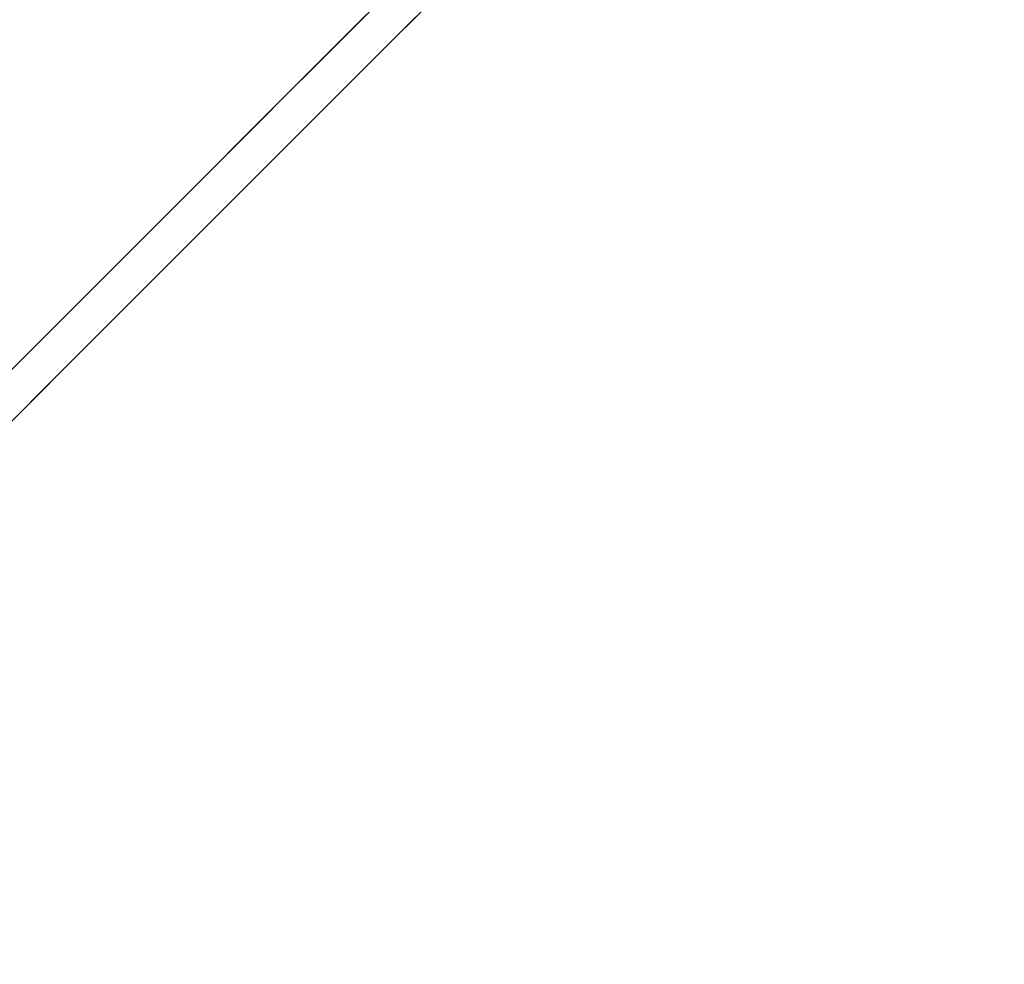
# Model space of a CAD drawing. Header units: centimetres. Extents: x -36.3 to -18.4, y -5 to 12.7.
# Tile 3 of 9: x -29.8 to -26.2, y -0.6 to 2.8. Entities that reach past the tile are written whole.
import ezdxf

# ---------------------------------------------------------------- set-up
doc = ezdxf.new("R2010")
doc.units = ezdxf.units.CM
doc.header["$LTSCALE"] = 2.54
doc.layers.add('Lucido design-1', color=7, linetype='Continuous')

# ---------------------------------------------------------------- blocks, each defined once
blk = doc.blocks.new('Gruppo-1')
at = {"color": 30, "linetype": 'Continuous', "lineweight": 9}
for points, invisible_edges in [([(-26.336, 3.8086, -289.0103), (-28.6036, 1.6149, -288.5947), (-28.5763, 1.6422, -288.3694)], 11), ([(-28.6036, 1.6149, -288.5947), (-26.336, 3.8086, -289.0103), (-27.4619, 2.7012, -289.0103)], 11), ([(-28.5763, 1.6422, -288.3694), (-28.5345, 1.684, -288.1336), (-26.336, 3.8086, -289.0103)], 11), ([(-26.336, 3.8086, -289.0103), (-28.5345, 1.684, -288.1336), (-28.4762, 1.7423, -287.8892)], 11), ([(-28.4762, 1.7423, -287.8892), (-28.399, 1.8195, -287.6383), (-26.336, 3.8086, -289.0103)], 11), ([(-27.2831, 2.6889, -289.0103), (-26.1543, 3.7991, -289.0103), (-28.4276, 1.5999, -288.5936)], 11), ([(-28.4002, 1.6273, -288.3678), (-28.4276, 1.5999, -288.5936), (-26.1543, 3.7991, -289.0103)], 11), ([(-26.1543, 3.7991, -289.0103), (-28.3584, 1.6691, -288.1314), (-28.4002, 1.6273, -288.3678)], 11), ([(-27.2402, 2.9229, -288.0711), (-26.336, 3.8086, -289.0103), (-28.399, 1.8195, -287.6383)], 11), ([(-28.2999, 1.7276, -287.8863), (-28.3584, 1.6691, -288.1314), (-26.1543, 3.7991, -289.0103)], 11), ([(-26.1543, 3.7991, -289.0103), (-28.2225, 1.805, -287.6349), (-28.2999, 1.7276, -287.8863)], 11), ([(-28.2225, 1.805, -287.6349), (-26.1543, 3.7991, -289.0103), (-27.0608, 2.9111, -288.0688)], 11), ([(-27.4521, 2.711, -289.218), (-27.4619, 2.7012, -289.0103), (-26.336, 3.8086, -289.0103)], 11), ([(-26.336, 3.8086, -289.0103), (-27.4176, 2.7455, -289.4485), (-27.4521, 2.711, -289.218)], 11), ([(-27.3498, 2.8133, -289.6961), (-27.4176, 2.7455, -289.4485), (-26.336, 3.8086, -289.0103)], 11), ([(-26.336, 3.8086, -289.0103), (-27.2402, 2.9229, -289.9494), (-27.3498, 2.8133, -289.6961)], 11), ([(-26.1543, 3.7991, -289.0103), (-27.2831, 2.6889, -289.0103), (-27.2732, 2.6987, -289.2186)], 11), ([(-27.2732, 2.6987, -289.2186), (-27.2386, 2.7333, -289.4496), (-26.1543, 3.7991, -289.0103)], 11), ([(-26.1543, 3.7991, -289.0103), (-27.2386, 2.7333, -289.4496), (-27.1707, 2.8012, -289.6979)], 11), ([(-27.1707, 2.8012, -289.6979), (-27.0608, 2.9111, -289.9517), (-26.1543, 3.7991, -289.0103)], 11), ([(-26.908, 3.4029, -284.3512), (-27.3124, 2.9985, -284.4591), (-27.7078, 2.7325, -282.9442), (-27.1687, 3.2716, -282.8004)], 15), ([(-27.1687, 3.2716, -295.2201), (-27.7078, 2.7325, -295.0763), (-27.3124, 2.9985, -293.5614), (-26.908, 3.4029, -293.6694)], 15), ([(-26.9891, 3.2607, -282.7849), (-27.5296, 2.7202, -282.9291), (-27.1332, 2.9869, -284.4477), (-26.7278, 3.3924, -284.3395)], 15), ([(-26.7278, 3.3924, -293.681), (-27.1332, 2.9869, -293.5728), (-27.5296, 2.7202, -295.0914), (-26.9891, 3.2607, -295.2357)], 15), ([(-26.755, 3.408, -287.5514), (-26.8751, 3.288, -287.6292), (-27.4495, 2.769, -286.2478), (-27.2093, 3.0092, -286.0921)], 15), ([(-27.2093, 3.0092, -291.9284), (-27.4495, 2.769, -291.7727), (-26.8751, 3.288, -290.3913), (-26.755, 3.408, -290.4692)], 15), ([(-27.0299, 2.9976, -286.0848), (-27.2706, 2.7569, -286.2409), (-26.6948, 3.2771, -287.6257), (-26.5744, 3.3975, -287.5477)], 15), ([(-26.5744, 3.3975, -290.4728), (-26.6948, 3.2771, -290.3948), (-27.2706, 2.7569, -291.7796), (-27.0299, 2.9976, -291.9357)], 15), ([(-28.1584, 2.8906, -278.1705), (-28.5553, 2.7696, -276.6572), (-28.0078, 3.3171, -276.5762)], 9), ([(-28.0078, 3.3171, -276.5762), (-28.5553, 2.7696, -276.6572), (-28.3798, 2.7568, -276.6205)], 10), ([(-28.3798, 2.7568, -276.6205), (-27.83, 3.3066, -276.5519), (-28.0078, 3.3171, -276.5762)], 10), ([(-27.83, 3.3066, -276.5519), (-28.3798, 2.7568, -276.6205), (-27.9813, 2.8787, -278.1434)], 10), ([(-27.6685, 2.55, -286.4365), (-27.4495, 2.769, -286.2478), (-26.8751, 3.288, -287.6292), (-26.9846, 3.1785, -287.7236)], 15), ([(-26.9846, 3.1785, -290.297), (-26.8751, 3.288, -290.3913), (-27.4495, 2.769, -291.7727), (-27.6685, 2.55, -291.584)], 15), ([(-26.8046, 3.1673, -287.7203), (-26.6948, 3.2771, -287.6257), (-27.2706, 2.7569, -286.2409), (-27.4902, 2.5373, -286.4301)], 15), ([(-27.4902, 2.5373, -291.5904), (-27.2706, 2.7569, -291.7796), (-26.6948, 3.2771, -290.3948), (-26.8046, 3.1673, -290.3002)], 15), ([(-27.1687, 3.2716, -295.2201), (-27.4642, 3.1423, -296.7679), (-27.8038, 2.8027, -296.6925)], 11), ([(-27.8038, 2.8027, -296.6925), (-27.7078, 2.7325, -295.0763), (-27.1687, 3.2716, -295.2201)], 11), ([(-27.1687, 3.2716, -282.8004), (-27.7078, 2.7325, -282.9442), (-27.8038, 2.8027, -281.328)], 11), ([(-27.8038, 2.8027, -281.328), (-27.4642, 3.1423, -281.2526), (-27.1687, 3.2716, -282.8004)], 11), ([(-27.6985, 2.6124, -284.6336), (-27.3124, 2.9985, -284.4591), (-26.9519, 3.2666, -285.9758), (-27.2093, 3.0092, -286.0921)], 15), ([(-27.2093, 3.0092, -291.9284), (-26.9519, 3.2666, -292.0447), (-27.3124, 2.9985, -293.5614), (-27.6985, 2.6124, -293.387)], 15), ([(-26.9891, 3.2607, -295.2357), (-27.5296, 2.7202, -295.0914), (-27.6259, 2.7906, -296.7117)], 11), ([(-26.9891, 3.2607, -282.7849), (-27.2853, 3.1311, -281.2332), (-27.6259, 2.7906, -281.3088)], 11), ([(-27.6259, 2.7906, -281.3088), (-27.5296, 2.7202, -282.9291), (-26.9891, 3.2607, -282.7849)], 11), ([(-27.6259, 2.7906, -296.7117), (-27.2853, 3.1311, -296.7873), (-26.9891, 3.2607, -295.2357)], 11), ([(-27.0299, 2.9976, -286.0848), (-26.7718, 3.2557, -285.9682), (-27.1332, 2.9869, -284.4477), (-27.5203, 2.5998, -284.6226)], 15), ([(-27.5203, 2.5998, -293.3979), (-27.1332, 2.9869, -293.5728), (-26.7718, 3.2557, -292.0523), (-27.0299, 2.9976, -291.9357)], 15), ([(-26.9846, 3.1785, -287.7236), (-27.0823, 3.0808, -287.831), (-27.8639, 2.3546, -286.6514), (-27.6685, 2.55, -286.4365)], 15), ([(-27.6685, 2.55, -291.584), (-27.8639, 2.3546, -291.3691), (-27.0823, 3.0808, -290.1895), (-26.9846, 3.1785, -290.297)], 15), ([(-27.4902, 2.5373, -286.4301), (-27.6861, 2.3414, -286.6455), (-26.9025, 3.0694, -287.828), (-26.8046, 3.1673, -287.7203)], 15), ([(-26.8046, 3.1673, -290.3002), (-26.9025, 3.0694, -290.1925), (-27.6861, 2.3414, -291.375), (-27.4902, 2.5373, -291.5904)], 15), ([(-28.2014, 2.608, -279.7993), (-27.7942, 3.0153, -279.7089), (-27.4642, 3.1423, -281.2526), (-27.8038, 2.8027, -281.328)], 15), ([(-27.8038, 2.8027, -296.6925), (-27.4642, 3.1423, -296.7679), (-27.7942, 3.0153, -298.3116), (-28.2014, 2.608, -298.2212)], 15), ([(-27.6259, 2.7906, -281.3088), (-27.2853, 3.1311, -281.2332), (-27.6162, 3.0038, -279.6857), (-28.0245, 2.5955, -279.7763)], 15), ([(-28.0245, 2.5955, -298.2442), (-27.6162, 3.0038, -298.3348), (-27.2853, 3.1311, -296.7873), (-27.6259, 2.7906, -296.7117)], 15), ([(-28.0344, 2.1841, -286.8854), (-27.8639, 2.3546, -286.6514), (-27.0823, 3.0808, -287.831), (-27.1675, 2.9955, -287.948)], 15), ([(-27.1675, 2.9955, -290.0726), (-27.0823, 3.0808, -290.1895), (-27.8639, 2.3546, -291.3691), (-28.0344, 2.1841, -291.1351)], 15), ([(-26.988, 2.984, -287.9453), (-26.9025, 3.0694, -287.828), (-27.6861, 2.3414, -286.6455), (-27.857, 2.1705, -286.8801)], 15), ([(-27.857, 2.1705, -291.1404), (-27.6861, 2.3414, -291.375), (-26.9025, 3.0694, -290.1925), (-26.988, 2.984, -290.0752)], 15), ([(-28.6331, 2.4159, -278.2759), (-28.1584, 2.8906, -278.1705), (-27.7942, 3.0153, -279.7089), (-28.2014, 2.608, -279.7993)], 15), ([(-28.2014, 2.608, -298.2212), (-27.7942, 3.0153, -298.3116), (-28.1584, 2.8906, -299.85), (-28.6331, 2.4159, -299.7446)], 15), ([(-28.0245, 2.5955, -279.7763), (-27.6162, 3.0038, -279.6857), (-27.9813, 2.8787, -278.1434), (-28.4572, 2.4029, -278.249)], 15), ([(-28.4572, 2.4029, -299.7715), (-27.9813, 2.8787, -299.8771), (-27.6162, 3.0038, -298.3348), (-28.0245, 2.5955, -298.2442)], 15), ([(-28.2224, 2.2179, -283.1768), (-27.7078, 2.7325, -282.9442), (-27.3124, 2.9985, -284.4591), (-27.6985, 2.6124, -284.6336)], 15), ([(-27.6985, 2.6124, -293.387), (-27.3124, 2.9985, -293.5614), (-27.7078, 2.7325, -295.0763), (-28.2224, 2.2179, -294.8437)], 15), ([(-27.1675, 2.9955, -287.948), (-27.2402, 2.9229, -288.0711), (-28.1798, 2.0387, -287.1318), (-28.0344, 2.1841, -286.8854)], 15), ([(-28.0344, 2.1841, -291.1351), (-28.1798, 2.0387, -290.8887), (-27.2402, 2.9229, -289.9494), (-27.1675, 2.9955, -290.0726)], 15), ([(-27.2093, 3.0092, -286.0921), (-27.4495, 2.769, -286.2478), (-28.0587, 2.2522, -284.867), (-27.6985, 2.6124, -284.6336)], 15), ([(-27.6985, 2.6124, -293.387), (-28.0587, 2.2522, -293.1535), (-27.4495, 2.769, -291.7727), (-27.2093, 3.0092, -291.9284)], 15), ([(-27.5203, 2.5998, -284.6226), (-27.1332, 2.9869, -284.4477), (-27.5296, 2.7202, -282.9291), (-28.0454, 2.2044, -283.1622)], 15), ([(-28.0454, 2.2044, -294.8583), (-27.5296, 2.7202, -295.0914), (-27.1332, 2.9869, -293.5728), (-27.5203, 2.5998, -293.3979)], 15), ([(-27.5203, 2.5998, -284.6226), (-27.8814, 2.2387, -284.8567), (-27.2706, 2.7569, -286.2409), (-27.0299, 2.9976, -286.0848)], 15), ([(-27.0299, 2.9976, -291.9357), (-27.2706, 2.7569, -291.7796), (-27.8814, 2.2387, -293.1638), (-27.5203, 2.5998, -293.3979)], 15), ([(-27.857, 2.1705, -286.8801), (-28.0028, 2.0247, -287.1271), (-27.0608, 2.9111, -288.0688), (-26.988, 2.984, -287.9453)], 15), ([(-26.988, 2.984, -290.0752), (-27.0608, 2.9111, -289.9517), (-28.0028, 2.0247, -290.8934), (-27.857, 2.1705, -291.1404)], 15), ([(-27.2402, 2.9229, -288.0711), (-28.399, 1.8195, -287.6383), (-28.3009, 1.9177, -287.3845)], 11), ([(-28.3009, 1.9177, -290.6361), (-27.3498, 2.8133, -289.6961), (-27.2402, 2.9229, -289.9494)], 11), ([(-27.2402, 2.9229, -289.9494), (-28.1798, 2.0387, -290.8887), (-28.3009, 1.9177, -290.6361)], 11), ([(-28.3009, 1.9177, -287.3845), (-28.1798, 2.0387, -287.1318), (-27.2402, 2.9229, -288.0711)], 11), ([(-28.5553, 2.7696, -276.6572), (-28.1584, 2.8906, -278.1705), (-28.6331, 2.4159, -278.2759)], 11), ([(-28.6331, 2.4159, -299.7446), (-28.1584, 2.8906, -299.85), (-28.556, 2.7689, -301.3765)], 11), ([(-28.4831, 2.8418, -301.3947), (-28.556, 2.7689, -301.3765), (-28.1584, 2.8906, -299.85)], 10), ([(-28.3799, 2.7567, -301.4074), (-27.9813, 2.8787, -299.8771), (-28.4572, 2.4029, -299.7715)], 11), ([(-28.4572, 2.4029, -278.249), (-27.9813, 2.8787, -278.1434), (-28.3798, 2.7568, -276.6205)], 11), ([(-27.9813, 2.8787, -299.8771), (-28.3799, 2.7567, -301.4074), (-28.3055, 2.8311, -301.4258)], 9), ([(-28.1241, 1.9034, -287.3804), (-28.2225, 1.805, -287.6349), (-27.0608, 2.9111, -288.0688)], 11), ([(-28.1241, 1.9034, -290.6401), (-28.0028, 2.0247, -290.8934), (-27.0608, 2.9111, -289.9517)], 11), ([(-27.0608, 2.9111, -288.0688), (-28.0028, 2.0247, -287.1271), (-28.1241, 1.9034, -287.3804)], 11), ([(-27.0608, 2.9111, -289.9517), (-27.1707, 2.8012, -289.6979), (-28.1241, 1.9034, -290.6401)], 11), ([(-28.3799, 2.7567, -301.4074), (-28.556, 2.7689, -301.3765), (-28.4831, 2.8418, -301.3947)], 9), ([(-28.3055, 2.8311, -301.4258), (-28.3799, 2.7567, -301.4074), (-28.4831, 2.8418, -301.3947)], 10), ([(-28.4762, 1.7423, -290.1314), (-27.4176, 2.7455, -289.4485), (-27.3498, 2.8133, -289.6961)], 11), ([(-27.3498, 2.8133, -289.6961), (-28.399, 1.8195, -290.3822), (-28.4762, 1.7423, -290.1314)], 11), ([(-28.3009, 1.9177, -290.6361), (-28.399, 1.8195, -290.3822), (-27.3498, 2.8133, -289.6961)], 11), ([(-27.8038, 2.8027, -281.328), (-28.1376, 2.4689, -281.4323), (-28.6016, 2.2078, -279.9244), (-28.2014, 2.608, -279.7993)], 15), ([(-28.2014, 2.608, -298.2212), (-28.6016, 2.2078, -298.0961), (-28.1376, 2.4689, -296.5882), (-27.8038, 2.8027, -296.6925)], 15), ([(-28.0245, 2.5955, -279.7763), (-28.4257, 2.1943, -279.9017), (-27.9605, 2.456, -281.4134), (-27.6259, 2.7906, -281.3088)], 15), ([(-27.6259, 2.7906, -296.7117), (-27.9605, 2.456, -296.6071), (-28.4257, 2.1943, -298.1188), (-28.0245, 2.5955, -298.2442)], 15), ([(-28.2999, 1.7276, -290.1342), (-28.2225, 1.805, -290.3856), (-27.1707, 2.8012, -289.6979)], 11), ([(-27.1707, 2.8012, -289.6979), (-27.2386, 2.7333, -289.4496), (-28.2999, 1.7276, -290.1342)], 11), ([(-27.1707, 2.8012, -289.6979), (-28.2225, 1.805, -290.3856), (-28.1241, 1.9034, -290.6401)], 11), ([(-27.7078, 2.7325, -282.9442), (-28.1376, 2.4689, -281.4323), (-27.8038, 2.8027, -281.328)], 11), ([(-27.8038, 2.8027, -296.6925), (-28.1376, 2.4689, -296.5882), (-27.7078, 2.7325, -295.0763)], 11), ([(-27.5296, 2.7202, -295.0914), (-27.9605, 2.456, -296.6071), (-27.6259, 2.7906, -296.7117)], 11), ([(-27.6259, 2.7906, -281.3088), (-27.9605, 2.456, -281.4134), (-27.5296, 2.7202, -282.9291)], 11), ([(-28.556, 2.7689, -301.3765), (-29.096, 2.2289, -301.2423), (-28.6331, 2.4159, -299.7446)], 10), ([(-28.9212, 2.2154, -301.2729), (-29.096, 2.2289, -301.2423), (-28.556, 2.7689, -301.3765)], 9), ([(-28.556, 2.7689, -301.3765), (-28.3799, 2.7567, -301.4074), (-28.9212, 2.2154, -301.2729)], 9), ([(-28.4572, 2.4029, -299.7715), (-28.9212, 2.2154, -301.2729), (-28.3799, 2.7567, -301.4074)], 9), ([(-28.6331, 2.4159, -278.2759), (-28.8897, 2.4352, -276.7066), (-28.5553, 2.7696, -276.6572)], 9), ([(-28.572, 2.5646, -276.6445), (-28.5553, 2.7696, -276.6572), (-28.8897, 2.4352, -276.7066)], 9), ([(-27.4521, 2.711, -289.218), (-27.4176, 2.7455, -289.4485), (-28.5345, 1.684, -289.8869), (-28.6036, 1.6149, -289.4259)], 15), ([(-28.572, 2.5646, -276.6445), (-28.3798, 2.7568, -276.6205), (-28.5553, 2.7696, -276.6572)], 10), ([(-28.3798, 2.7568, -276.6205), (-28.572, 2.5646, -276.6445), (-28.4572, 2.4029, -278.249)], 10), ([(-28.4762, 1.7423, -290.1314), (-28.5345, 1.684, -289.8869), (-27.4176, 2.7455, -289.4485)], 11), ([(-28.3873, 1.9236, -285.1501), (-28.0587, 2.2522, -284.867), (-27.4495, 2.769, -286.2478), (-27.6685, 2.55, -286.4365)], 15), ([(-27.6685, 2.55, -291.584), (-27.4495, 2.769, -291.7727), (-28.0587, 2.2522, -293.1535), (-28.3873, 1.9236, -292.8704)], 15), ([(-27.4902, 2.5373, -286.4301), (-27.2706, 2.7569, -286.2409), (-27.8814, 2.2387, -284.8567), (-28.2108, 1.9094, -285.1405)], 15), ([(-28.2108, 1.9094, -292.88), (-27.8814, 2.2387, -293.1638), (-27.2706, 2.7569, -291.7796), (-27.4902, 2.5373, -291.5904)], 15), ([(-28.6036, 1.6149, -289.4259), (-28.6232, 1.5953, -289.0103), (-27.4619, 2.7012, -289.0103), (-27.4521, 2.711, -289.218)], 15), ([(-27.4619, 2.7012, -289.0103), (-28.6232, 1.5953, -289.0103), (-28.6036, 1.6149, -288.5947)], 11), ([(-27.7078, 2.7325, -295.0763), (-28.1376, 2.4689, -296.5882), (-28.4637, 2.1428, -296.4561)], 11), ([(-28.4637, 2.1428, -296.4561), (-28.2224, 2.2179, -294.8437), (-27.7078, 2.7325, -295.0763)], 11), ([(-27.7078, 2.7325, -282.9442), (-28.2224, 2.2179, -283.1768), (-28.4637, 2.1428, -281.5644)], 11), ([(-28.4637, 2.1428, -281.5644), (-28.1376, 2.4689, -281.4323), (-27.7078, 2.7325, -282.9442)], 11), ([(-27.2732, 2.6987, -289.2186), (-27.2831, 2.6889, -289.0103), (-28.4473, 1.5802, -289.0103), (-28.4276, 1.5999, -289.4269)], 15), ([(-28.4276, 1.5999, -289.4269), (-28.3584, 1.6691, -289.8891), (-27.2386, 2.7333, -289.4496), (-27.2732, 2.6987, -289.2186)], 15), ([(-27.2386, 2.7333, -289.4496), (-28.3584, 1.6691, -289.8891), (-28.2999, 1.7276, -290.1342)], 11), ([(-27.5296, 2.7202, -295.0914), (-28.0454, 2.2044, -294.8583), (-28.2874, 2.1291, -296.4747)], 11), ([(-27.5296, 2.7202, -282.9291), (-27.9605, 2.456, -281.4134), (-28.2874, 2.1291, -281.5458)], 11), ([(-28.2874, 2.1291, -281.5458), (-28.0454, 2.2044, -283.1622), (-27.5296, 2.7202, -282.9291)], 11), ([(-28.2874, 2.1291, -296.4747), (-27.9605, 2.456, -296.6071), (-27.5296, 2.7202, -295.0914)], 11), ([(-28.4276, 1.5999, -288.5936), (-28.4473, 1.5802, -289.0103), (-27.2831, 2.6889, -289.0103)], 11), ([(-28.2014, 2.608, -279.7993), (-28.6016, 2.2078, -279.9244), (-29.0995, 1.9495, -278.4217), (-28.6331, 2.4159, -278.2759)], 15), ([(-28.6331, 2.4159, -299.7446), (-29.0995, 1.9495, -299.5989), (-28.6016, 2.2078, -298.0961), (-28.2014, 2.608, -298.2212)], 15), ([(-28.4572, 2.4029, -278.249), (-28.9247, 1.9353, -278.3952), (-28.4257, 2.1943, -279.9017), (-28.0245, 2.5955, -279.7763)], 15), ([(-28.0245, 2.5955, -298.2442), (-28.4257, 2.1943, -298.1188), (-28.9247, 1.9353, -299.6253), (-28.4572, 2.4029, -299.7715)], 15), ([(-27.6985, 2.6124, -284.6336), (-28.0587, 2.2522, -284.867), (-28.7025, 1.7378, -283.488), (-28.2224, 2.2179, -283.1768)], 15), ([(-28.2224, 2.2179, -294.8437), (-28.7025, 1.7378, -294.5325), (-28.0587, 2.2522, -293.1535), (-27.6985, 2.6124, -293.387)], 15), ([(-28.0454, 2.2044, -283.1622), (-28.5267, 1.7231, -283.4742), (-27.8814, 2.2387, -284.8567), (-27.5203, 2.5998, -284.6226)], 15), ([(-27.5203, 2.5998, -293.3979), (-27.8814, 2.2387, -293.1638), (-28.5267, 1.7231, -294.5464), (-28.0454, 2.2044, -294.8583)], 15), ([(-28.8897, 2.4352, -276.7066), (-28.9208, 2.2158, -276.7471), (-28.572, 2.5646, -276.6445)], 9), ([(-28.572, 2.5646, -276.6445), (-28.9208, 2.2158, -276.7471), (-28.4572, 2.4029, -278.249)], 10), ([(-27.6685, 2.55, -286.4365), (-27.8639, 2.3546, -286.6514), (-28.6804, 1.6305, -285.4724), (-28.3873, 1.9236, -285.1501)], 15), ([(-28.3873, 1.9236, -292.8704), (-28.6804, 1.6305, -292.5481), (-27.8639, 2.3546, -291.3691), (-27.6685, 2.55, -291.584)], 15), ([(-28.2108, 1.9094, -285.1405), (-28.5046, 1.6155, -285.4636), (-27.6861, 2.3414, -286.6455), (-27.4902, 2.5373, -286.4301)], 15), ([(-27.4902, 2.5373, -291.5904), (-27.6861, 2.3414, -291.375), (-28.5046, 1.6155, -292.5569), (-28.2108, 1.9094, -292.88)], 15), ([(-28.9926, 1.8168, -280.0828), (-28.6016, 2.2078, -279.9244), (-28.1376, 2.4689, -281.4323), (-28.4637, 2.1428, -281.5644)], 15), ([(-28.4637, 2.1428, -296.4561), (-28.1376, 2.4689, -296.5882), (-28.6016, 2.2078, -298.0961), (-28.9926, 1.8168, -297.9377)], 15), ([(-28.2874, 2.1291, -281.5458), (-27.9605, 2.456, -281.4134), (-28.4257, 2.1943, -279.9017), (-28.8176, 1.8023, -280.0605)], 15), ([(-28.8176, 1.8023, -297.96), (-28.4257, 2.1943, -298.1188), (-27.9605, 2.456, -296.6071), (-28.2874, 2.1291, -296.4747)], 15), ([(-29.0995, 1.9495, -299.5989), (-28.6331, 2.4159, -299.7446), (-29.096, 2.2289, -301.2423)], 11), ([(-29.0962, 2.2287, -276.7724), (-28.6331, 2.4159, -278.2759), (-29.0995, 1.9495, -278.4217)], 11), ([(-28.6331, 2.4159, -278.2759), (-29.0962, 2.2287, -276.7724), (-28.8897, 2.4352, -276.7066)], 9), ([(-28.8897, 2.4352, -276.7066), (-29.0962, 2.2287, -276.7724), (-28.9208, 2.2158, -276.7471)], 10), ([(-28.9247, 1.9353, -278.3952), (-28.4572, 2.4029, -278.249), (-28.9208, 2.2158, -276.7471)], 11), ([(-28.9212, 2.2154, -301.2729), (-28.4572, 2.4029, -299.7715), (-28.9247, 1.9353, -299.6253)], 11), ([(-28.936, 1.3749, -285.8234), (-28.6804, 1.6305, -285.4724), (-27.8639, 2.3546, -286.6514), (-28.0344, 2.1841, -286.8854)], 15), ([(-28.0344, 2.1841, -291.1351), (-27.8639, 2.3546, -291.3691), (-28.6804, 1.6305, -292.5481), (-28.936, 1.3749, -292.1971)], 15), ([(-27.857, 2.1705, -286.8801), (-27.6861, 2.3414, -286.6455), (-28.5046, 1.6155, -285.4636), (-28.7609, 1.3592, -285.8154)], 15), ([(-28.7609, 1.3592, -292.2051), (-28.5046, 1.6155, -292.5569), (-27.6861, 2.3414, -291.375), (-27.857, 2.1705, -291.1404)], 15), ([(-29.1404, 1.2999, -283.8653), (-28.7025, 1.7378, -283.488), (-28.0587, 2.2522, -284.867), (-28.3873, 1.9236, -285.1501)], 15), ([(-28.3873, 1.9236, -292.8704), (-28.0587, 2.2522, -293.1535), (-28.7025, 1.7378, -294.5325), (-29.1404, 1.2999, -294.1552)], 15), ([(-28.2108, 1.9094, -285.1405), (-27.8814, 2.2387, -284.8567), (-28.5267, 1.7231, -283.4742), (-28.9657, 1.2841, -283.8524)], 15), ([(-28.9657, 1.2841, -294.1681), (-28.5267, 1.7231, -294.5464), (-27.8814, 2.2387, -293.1638), (-28.2108, 1.9094, -292.88)], 15), ([(-29.0995, 1.9495, -278.4217), (-29.628, 1.6968, -276.9419), (-29.0962, 2.2287, -276.7724)], 9), ([(-29.0962, 2.2287, -276.7724), (-29.628, 1.6968, -276.9419), (-29.4559, 1.6807, -276.9046)], 10), ([(-29.5551, 1.4939, -278.6062), (-29.0995, 1.9495, -278.4217), (-28.6016, 2.2078, -279.9244), (-28.9926, 1.8168, -280.0828)], 15), ([(-28.9926, 1.8168, -297.9377), (-28.6016, 2.2078, -298.0961), (-29.0995, 1.9495, -299.5989), (-29.5551, 1.4939, -299.4143)], 15), ([(-29.096, 2.2289, -301.2423), (-29.4884, 1.8364, -301.1447), (-29.0995, 1.9495, -299.5989)], 10), ([(-29.3122, 1.8244, -301.1758), (-29.4884, 1.8364, -301.1447), (-29.096, 2.2289, -301.2423)], 9), ([(-29.4559, 1.6807, -276.9046), (-28.9208, 2.2158, -276.7471), (-29.0962, 2.2287, -276.7724)], 10), ([(-28.9208, 2.2158, -276.7471), (-29.4559, 1.6807, -276.9046), (-28.9247, 1.9353, -278.3952)], 10), ([(-29.096, 2.2289, -301.2423), (-28.9212, 2.2154, -301.2729), (-29.3122, 1.8244, -301.1758)], 9), ([(-28.9247, 1.9353, -299.6253), (-29.3122, 1.8244, -301.1758), (-28.9212, 2.2154, -301.2729)], 9), ([(-28.2224, 2.2179, -294.8437), (-28.7805, 1.826, -296.2977), (-29.0864, 1.5201, -296.1147)], 11), ([(-29.0864, 1.5201, -296.1147), (-28.7025, 1.7378, -294.5325), (-28.2224, 2.2179, -294.8437)], 11), ([(-28.2224, 2.2179, -283.1768), (-28.7025, 1.7378, -283.488), (-29.0864, 1.5201, -281.9058)], 11), ([(-29.0864, 1.5201, -281.9058), (-28.7805, 1.826, -281.7228), (-28.2224, 2.2179, -283.1768)], 11), ([(-28.0454, 2.2044, -294.8583), (-28.5267, 1.7231, -294.5464), (-28.9116, 1.5048, -296.1324)], 11), ([(-28.0454, 2.2044, -283.1622), (-28.6049, 1.8115, -281.7046), (-28.9116, 1.5048, -281.8881)], 11), ([(-28.9116, 1.5048, -281.8881), (-28.5267, 1.7231, -283.4742), (-28.0454, 2.2044, -283.1622)], 11), ([(-28.9116, 1.5048, -296.1324), (-28.6049, 1.8115, -296.3159), (-28.0454, 2.2044, -294.8583)], 11), ([(-28.2224, 2.2179, -283.1768), (-28.7805, 1.826, -281.7228), (-28.4637, 2.1428, -281.5644)], 11), ([(-28.4637, 2.1428, -296.4561), (-28.7805, 1.826, -296.2977), (-28.2224, 2.2179, -294.8437)], 11), ([(-28.0454, 2.2044, -294.8583), (-28.6049, 1.8115, -296.3159), (-28.2874, 2.1291, -296.4747)], 11), ([(-28.2874, 2.1291, -281.5458), (-28.6049, 1.8115, -281.7046), (-28.0454, 2.2044, -283.1622)], 11), ([(-28.8176, 1.8023, -280.0605), (-28.4257, 2.1943, -279.9017), (-28.9247, 1.9353, -278.3952), (-29.3815, 1.4785, -278.5802)], 15), ([(-29.3815, 1.4785, -299.4403), (-28.9247, 1.9353, -299.6253), (-28.4257, 2.1943, -298.1188), (-28.8176, 1.8023, -297.96)], 15), ([(-28.0344, 2.1841, -286.8854), (-28.1798, 2.0387, -287.1318), (-29.1541, 1.1568, -286.1929), (-28.936, 1.3749, -285.8234)], 15), ([(-28.936, 1.3749, -292.1971), (-29.1541, 1.1568, -291.8276), (-28.1798, 2.0387, -290.8887), (-28.0344, 2.1841, -291.1351)], 15), ([(-28.7609, 1.3592, -285.8154), (-28.9795, 1.1406, -286.1858), (-28.0028, 2.0247, -287.1271), (-27.857, 2.1705, -286.8801)], 15), ([(-27.857, 2.1705, -291.1404), (-28.0028, 2.0247, -290.8934), (-28.9795, 1.1406, -291.8347), (-28.7609, 1.3592, -292.2051)], 15), ([(-28.4637, 2.1428, -281.5644), (-28.7805, 1.826, -281.7228), (-29.3724, 1.437, -280.2727), (-28.9926, 1.8168, -280.0828)], 15), ([(-28.9926, 1.8168, -297.9377), (-29.3724, 1.437, -297.7478), (-28.7805, 1.826, -296.2977), (-28.4637, 2.1428, -296.4561)], 15), ([(-28.8176, 1.8023, -280.0605), (-29.1984, 1.4216, -280.2509), (-28.6049, 1.8115, -281.7046), (-28.2874, 2.1291, -281.5458)], 15), ([(-28.2874, 2.1291, -296.4747), (-28.6049, 1.8115, -296.3159), (-29.1984, 1.4216, -297.7696), (-28.8176, 1.8023, -297.96)], 15), ([(-28.3009, 1.9177, -290.6361), (-28.1798, 2.0387, -290.8887), (-29.1541, 1.1568, -291.8276), (-29.3356, 0.9753, -291.4487)], 15), ([(-29.1615, 0.9586, -291.4547), (-28.9795, 1.1406, -291.8347), (-28.0028, 2.0247, -290.8934), (-28.1241, 1.9034, -290.6401)], 15), ([(-29.1541, 1.1568, -286.1929), (-28.1798, 2.0387, -287.1318), (-28.3009, 1.9177, -287.3845)], 11), ([(-28.1241, 1.9034, -287.3804), (-28.0028, 2.0247, -287.1271), (-28.9795, 1.1406, -286.1858)], 11), ([(-29.5551, 1.4939, -299.4143), (-29.0995, 1.9495, -299.5989), (-29.6287, 1.6962, -301.0857)], 11), ([(-29.4884, 1.8364, -301.1447), (-29.6287, 1.6962, -301.0857), (-29.0995, 1.9495, -299.5989)], 10), ([(-29.628, 1.6968, -276.9419), (-29.0995, 1.9495, -278.4217), (-29.5551, 1.4939, -278.6062)], 11), ([(-28.3009, 1.9177, -287.3845), (-28.399, 1.8195, -287.6383), (-30.6006, -0.1604, -286.2677), (-30.4044, 0.0359, -285.7603)], 15), ([(-28.3009, 1.9177, -287.3845), (-30.4044, 0.0359, -285.7603), (-29.1541, 1.1568, -286.1929)], 11), ([(-28.3873, 1.9236, -285.1501), (-28.6804, 1.6305, -285.4724), (-29.531, 0.9093, -284.2949), (-29.1404, 1.2999, -283.8653)], 15), ([(-29.1404, 1.2999, -294.1552), (-29.531, 0.9093, -293.7256), (-28.6804, 1.6305, -292.5481), (-28.3873, 1.9236, -292.8704)], 15), ([(-29.3356, 0.9753, -291.4487), (-29.4829, 0.828, -291.0679), (-28.399, 1.8195, -290.3822), (-28.3009, 1.9177, -290.6361)], 15), ([(-29.3815, 1.4785, -278.5802), (-28.9247, 1.9353, -278.3952), (-29.4559, 1.6807, -276.9046)], 11), ([(-28.9247, 1.9353, -299.6253), (-29.4552, 1.6814, -301.1158), (-29.3122, 1.8244, -301.1758)], 9), ([(-29.4552, 1.6814, -301.1158), (-28.9247, 1.9353, -299.6253), (-29.3815, 1.4785, -299.4403)], 11), ([(-28.9657, 1.2841, -283.8524), (-29.3573, 0.8925, -284.2831), (-28.5046, 1.6155, -285.4636), (-28.2108, 1.9094, -285.1405)], 15), ([(-28.2108, 1.9094, -292.88), (-28.5046, 1.6155, -292.5569), (-29.3573, 0.8925, -293.7374), (-28.9657, 1.2841, -294.1681)], 15), ([(-30.2329, 0.0169, -285.7521), (-30.4296, -0.1798, -286.2609), (-28.2225, 1.805, -287.6349), (-28.1241, 1.9034, -287.3804)], 15), ([(-28.9795, 1.1406, -286.1858), (-30.2329, 0.0169, -285.7521), (-28.1241, 1.9034, -287.3804)], 11), ([(-28.1241, 1.9034, -290.6401), (-28.2225, 1.805, -290.3856), (-29.3091, 0.811, -291.073), (-29.1615, 0.9586, -291.4547)], 15), ([(-29.4552, 1.6814, -301.1158), (-29.6287, 1.6962, -301.0857), (-29.4884, 1.8364, -301.1447)], 9), ([(-29.3122, 1.8244, -301.1758), (-29.4552, 1.6814, -301.1158), (-29.4884, 1.8364, -301.1447)], 10), ([(-30.7549, -0.3146, -286.7691), (-30.6006, -0.1604, -286.2677), (-28.399, 1.8195, -287.6383), (-28.4762, 1.7423, -287.8892)], 15), ([(-28.2999, 1.7276, -287.8863), (-28.2225, 1.805, -287.6349), (-30.4296, -0.1798, -286.2609), (-30.5843, -0.3345, -286.7635)], 15), ([(-28.9926, 1.8168, -280.0828), (-29.3724, 1.437, -280.2727), (-29.9977, 1.0513, -278.8276), (-29.5551, 1.4939, -278.6062)], 15), ([(-29.5551, 1.4939, -299.4143), (-29.9977, 1.0513, -299.1929), (-29.3724, 1.437, -297.7478), (-28.9926, 1.8168, -297.9377)], 15), ([(-29.3815, 1.4785, -278.5802), (-29.8252, 1.0348, -278.8021), (-29.1984, 1.4216, -280.2509), (-28.8176, 1.8023, -280.0605)], 15), ([(-28.8176, 1.8023, -297.96), (-29.1984, 1.4216, -297.7696), (-29.8252, 1.0348, -299.2184), (-29.3815, 1.4785, -299.4403)], 15), ([(-29.7392, 1.0702, -280.4922), (-29.3724, 1.437, -280.2727), (-28.7805, 1.826, -281.7228), (-29.0864, 1.5201, -281.9058)], 15), ([(-29.0864, 1.5201, -296.1147), (-28.7805, 1.826, -296.2977), (-29.3724, 1.437, -297.7478), (-29.7392, 1.0702, -297.5283)], 15), ([(-28.4762, 1.7423, -290.1314), (-28.399, 1.8195, -290.3822), (-29.4829, 0.828, -291.0679), (-29.5986, 0.7123, -290.6917)], 15), ([(-28.9116, 1.5048, -281.8881), (-28.6049, 1.8115, -281.7046), (-29.1984, 1.4216, -280.2509), (-29.5661, 1.0538, -280.4709)], 15), ([(-29.5661, 1.0538, -297.5496), (-29.1984, 1.4216, -297.7696), (-28.6049, 1.8115, -296.3159), (-28.9116, 1.5048, -296.1324)], 15), ([(-29.4251, 0.695, -290.6959), (-29.3091, 0.811, -291.073), (-28.2225, 1.805, -290.3856), (-28.2999, 1.7276, -290.1342)], 15), ([(-28.4762, 1.7423, -287.8892), (-28.5345, 1.684, -288.1336), (-30.8715, -0.4313, -287.2579), (-30.7549, -0.3146, -286.7691)], 15), ([(-30.5843, -0.3345, -286.7635), (-30.7012, -0.4514, -287.2535), (-28.3584, 1.6691, -288.1314), (-28.2999, 1.7276, -287.8863)], 15), ([(-29.5986, 0.7123, -290.6917), (-29.6861, 0.6248, -290.325), (-28.5345, 1.684, -289.8869), (-28.4762, 1.7423, -290.1314)], 15), ([(-28.7025, 1.7378, -294.5325), (-29.3802, 1.2263, -295.9089), (-29.6608, 0.9457, -295.6825)], 11), ([(-29.6608, 0.9457, -295.6825), (-29.1404, 1.2999, -294.1552), (-28.7025, 1.7378, -294.5325)], 11), ([(-28.7025, 1.7378, -283.488), (-29.1404, 1.2999, -283.8653), (-29.6608, 0.9457, -282.338)], 11), ([(-29.6608, 0.9457, -282.338), (-29.3802, 1.2263, -282.1116), (-28.7025, 1.7378, -283.488)], 11), ([(-28.2999, 1.7276, -290.1342), (-28.3584, 1.6691, -289.8891), (-29.5128, 0.6073, -290.3283), (-29.4251, 0.695, -290.6959)], 15), ([(-28.7025, 1.7378, -283.488), (-29.3802, 1.2263, -282.1116), (-29.0864, 1.5201, -281.9058)], 11), ([(-29.0864, 1.5201, -296.1147), (-29.3802, 1.2263, -295.9089), (-28.7025, 1.7378, -294.5325)], 11), ([(-29.6287, 1.6962, -301.0857), (-30.1472, 1.1777, -300.8676), (-29.5551, 1.4939, -299.4143)], 10), ([(-29.9751, 1.1615, -300.8974), (-30.1472, 1.1777, -300.8676), (-29.6287, 1.6962, -301.0857)], 9), ([(-29.6287, 1.6962, -301.0857), (-29.4552, 1.6814, -301.1158), (-29.9751, 1.1615, -300.8974)], 9), ([(-29.5551, 1.4939, -278.6062), (-29.9048, 1.4201, -277.03), (-29.628, 1.6968, -276.9419)], 9), ([(-29.5912, 1.5454, -276.9445), (-29.628, 1.6968, -276.9419), (-29.9048, 1.4201, -277.03)], 9), ([(-29.5912, 1.5454, -276.9445), (-29.4559, 1.6807, -276.9046), (-29.628, 1.6968, -276.9419)], 10), ([(-28.5267, 1.7231, -294.5464), (-28.9657, 1.2841, -294.1681), (-29.4875, 0.929, -295.6992)], 11), ([(-28.5267, 1.7231, -283.4742), (-29.2062, 1.2103, -282.0943), (-29.4875, 0.929, -282.3213)], 11), ([(-29.4875, 0.929, -282.3213), (-28.9657, 1.2841, -283.8524), (-28.5267, 1.7231, -283.4742)], 11), ([(-29.4875, 0.929, -295.6992), (-29.2062, 1.2103, -295.9262), (-28.5267, 1.7231, -294.5464)], 11), ([(-28.5267, 1.7231, -294.5464), (-29.2062, 1.2103, -295.9262), (-28.9116, 1.5048, -296.1324)], 11), ([(-28.9116, 1.5048, -281.8881), (-29.2062, 1.2103, -282.0943), (-28.5267, 1.7231, -283.4742)], 11), ([(-30.9549, -0.5147, -287.7291), (-30.8715, -0.4313, -287.2579), (-28.5345, 1.684, -288.1336), (-28.5763, 1.6422, -288.3694)], 15), ([(-28.4002, 1.6273, -288.3678), (-28.3584, 1.6691, -288.1314), (-30.7012, -0.4514, -287.2535), (-30.7848, -0.535, -287.7259)], 15), ([(-29.3815, 1.4785, -299.4403), (-29.9751, 1.1615, -300.8974), (-29.4552, 1.6814, -301.1158)], 9), ([(-28.5345, 1.684, -289.8869), (-29.6861, 0.6248, -290.325), (-29.7487, 0.5622, -289.9715)], 11), ([(-29.7487, 0.5622, -289.9715), (-28.6036, 1.6149, -289.4259), (-28.5345, 1.684, -289.8869)], 11), ([(-29.4559, 1.6807, -276.9046), (-29.5912, 1.5454, -276.9445), (-29.3815, 1.4785, -278.5802)], 10), ([(-28.3584, 1.6691, -289.8891), (-28.4276, 1.5999, -289.4269), (-29.5756, 0.5445, -289.9739)], 11), ([(-29.5756, 0.5445, -289.9739), (-29.5128, 0.6073, -290.3283), (-28.3584, 1.6691, -289.8891)], 11), ([(-28.5763, 1.6422, -288.3694), (-28.6036, 1.6149, -288.5947), (-31.0096, -0.5693, -288.1795), (-30.9549, -0.5147, -287.7291)], 15), ([(-30.7848, -0.535, -287.7259), (-30.8396, -0.5898, -288.1774), (-28.4276, 1.5999, -288.5936), (-28.4002, 1.6273, -288.3678)], 15), ([(-29.8718, 0.5685, -284.7626), (-29.531, 0.9093, -284.2949), (-28.6804, 1.6305, -285.4724), (-28.936, 1.3749, -285.8234)], 15), ([(-28.936, 1.3749, -292.1971), (-28.6804, 1.6305, -292.5481), (-29.531, 0.9093, -293.7256), (-29.8718, 0.5685, -293.2579)], 15), ([(-29.8191, 0.4918, -289.0103), (-31.0096, -0.5693, -288.1795), (-28.6036, 1.6149, -288.5947)], 11), ([(-28.4276, 1.5999, -288.5936), (-30.8396, -0.5898, -288.1774), (-29.6462, 0.4739, -289.0103)], 11), ([(-28.6036, 1.6149, -288.5947), (-28.6232, 1.5953, -289.0103), (-29.8191, 0.4918, -289.0103)], 11), ([(-29.7897, 0.5212, -289.6336), (-29.8191, 0.4918, -289.0103), (-28.6232, 1.5953, -289.0103), (-28.6036, 1.6149, -289.4259)], 15), ([(-29.7487, 0.5622, -289.9715), (-29.7897, 0.5212, -289.6336), (-28.6036, 1.6149, -289.4259)], 11), ([(-28.7609, 1.3592, -285.8154), (-28.5046, 1.6155, -285.4636), (-29.3573, 0.8925, -284.2831), (-29.699, 0.5508, -284.752)], 15), ([(-29.699, 0.5508, -293.2685), (-29.3573, 0.8925, -293.7374), (-28.5046, 1.6155, -292.5569), (-28.7609, 1.3592, -292.2051)], 15), ([(-29.6462, 0.4739, -289.0103), (-28.4473, 1.5802, -289.0103), (-28.4276, 1.5999, -288.5936)], 11), ([(-28.4276, 1.5999, -289.4269), (-28.4473, 1.5802, -289.0103), (-29.6462, 0.4739, -289.0103), (-29.6167, 0.5034, -289.6351)], 15), ([(-28.4276, 1.5999, -289.4269), (-29.6167, 0.5034, -289.6351), (-29.5756, 0.5445, -289.9739)], 11), ([(-29.0864, 1.5201, -281.9058), (-29.3802, 1.2263, -282.1116), (-30.0915, 0.718, -280.7389), (-29.7392, 1.0702, -280.4922)], 15), ([(-29.7392, 1.0702, -297.5283), (-30.0915, 0.718, -297.2817), (-29.3802, 1.2263, -295.9089), (-29.0864, 1.5201, -296.1147)], 15), ([(-29.9048, 1.4201, -277.03), (-29.974, 1.1626, -277.1257), (-29.5912, 1.5454, -276.9445)], 9), ([(-29.5912, 1.5454, -276.9445), (-29.974, 1.1626, -277.1257), (-29.3815, 1.4785, -278.5802)], 10), ([(-29.5551, 1.4939, -278.6062), (-29.9977, 1.0513, -278.8276), (-30.6521, 0.6727, -277.4035), (-30.1469, 1.1779, -277.1511)], 11), ([(-29.9977, 1.0513, -299.1929), (-29.5551, 1.4939, -299.4143), (-30.1472, 1.1777, -300.8676)], 11), ([(-29.5551, 1.4939, -278.6062), (-30.1469, 1.1779, -277.1511), (-29.9048, 1.4201, -277.03)], 9), ([(-29.9751, 1.1615, -300.8974), (-29.3815, 1.4785, -299.4403), (-29.8252, 1.0348, -299.2184)], 11), ([(-29.8252, 1.0348, -278.8021), (-29.3815, 1.4785, -278.5802), (-29.974, 1.1626, -277.1257)], 11), ([(-29.5661, 1.0538, -280.4709), (-29.9192, 0.7007, -280.7182), (-29.2062, 1.2103, -282.0943), (-28.9116, 1.5048, -281.8881)], 15), ([(-28.9116, 1.5048, -296.1324), (-29.2062, 1.2103, -295.9262), (-29.9192, 0.7007, -297.3024), (-29.5661, 1.0538, -297.5496)], 15), ([(-30.4252, 0.6238, -279.0833), (-29.9977, 1.0513, -278.8276), (-29.3724, 1.437, -280.2727), (-29.7392, 1.0702, -280.4922)], 15), ([(-29.7392, 1.0702, -297.5283), (-29.3724, 1.437, -297.7478), (-29.9977, 1.0513, -299.1929), (-30.4252, 0.6238, -298.9372)], 15), ([(-29.5661, 1.0538, -280.4709), (-29.1984, 1.4216, -280.2509), (-29.8252, 1.0348, -278.8021), (-30.2538, 0.6063, -279.0585)], 15), ([(-30.2538, 0.6063, -298.962), (-29.8252, 1.0348, -299.2184), (-29.1984, 1.4216, -297.7696), (-29.5661, 1.0538, -297.5496)], 15), ([(-28.936, 1.3749, -285.8234), (-29.1541, 1.1568, -286.1929), (-30.1624, 0.2779, -285.2551), (-29.8718, 0.5685, -284.7626)], 15), ([(-29.8718, 0.5685, -293.2579), (-30.1624, 0.2779, -292.7654), (-29.1541, 1.1568, -291.8276), (-28.936, 1.3749, -292.1971)], 15), ([(-29.699, 0.5508, -284.752), (-29.9903, 0.2595, -285.2457), (-28.9795, 1.1406, -286.1858), (-28.7609, 1.3592, -285.8154)], 15), ([(-28.7609, 1.3592, -292.2051), (-28.9795, 1.1406, -291.8347), (-29.9903, 0.2595, -292.7748), (-29.699, 0.5508, -293.2685)], 15), ([(-29.1404, 1.2999, -283.8653), (-29.531, 0.9093, -284.2949), (-30.4153, 0.1912, -283.1196), (-29.9273, 0.6792, -282.5829)], 15), ([(-29.9273, 0.6792, -295.4376), (-30.4153, 0.1912, -294.9009), (-29.531, 0.9093, -293.7256), (-29.1404, 1.2999, -294.1552)], 15), ([(-29.1404, 1.2999, -283.8653), (-29.9273, 0.6792, -282.5829), (-29.6608, 0.9457, -282.338)], 11), ([(-29.6608, 0.9457, -295.6825), (-29.9273, 0.6792, -295.4376), (-29.1404, 1.2999, -294.1552)], 11), ([(-29.7546, 0.6618, -282.5669), (-30.2438, 0.1726, -283.1049), (-29.3573, 0.8925, -284.2831), (-28.9657, 1.2841, -283.8524)], 15), ([(-28.9657, 1.2841, -294.1681), (-29.3573, 0.8925, -293.7374), (-30.2438, 0.1726, -294.9156), (-29.7546, 0.6618, -295.4536)], 15), ([(-28.9657, 1.2841, -294.1681), (-29.7546, 0.6618, -295.4536), (-29.4875, 0.929, -295.6992)], 11), ([(-29.4875, 0.929, -282.3213), (-29.7546, 0.6618, -282.5669), (-28.9657, 1.2841, -283.8524)], 11), ([(-30.4279, 0.3815, -281.0103), (-30.0915, 0.718, -280.7389), (-29.3802, 1.2263, -282.1116), (-29.6608, 0.9457, -282.338)], 15), ([(-29.6608, 0.9457, -295.6825), (-29.3802, 1.2263, -295.9089), (-30.0915, 0.718, -297.2817), (-30.4279, 0.3815, -297.0102)], 15), ([(-29.4875, 0.929, -282.3213), (-29.2062, 1.2103, -282.0943), (-29.9192, 0.7007, -280.7182), (-30.2565, 0.3634, -280.9903)], 15), ([(-30.2565, 0.3634, -297.0302), (-29.9192, 0.7007, -297.3024), (-29.2062, 1.2103, -295.9262), (-29.4875, 0.929, -295.6992)], 15), ([(-30.4044, 0.0359, -285.7603), (-30.1624, 0.2779, -285.2551), (-29.1541, 1.1568, -286.1929)], 11), ([(-29.3356, 0.9753, -291.4487), (-29.1541, 1.1568, -291.8276), (-30.1624, 0.2779, -292.7654), (-30.4044, 0.0359, -292.2603)], 15), ([(-28.9795, 1.1406, -286.1858), (-29.9903, 0.2595, -285.2457), (-30.2329, 0.0169, -285.7521)], 11), ([(-30.2329, 0.0169, -292.2684), (-29.9903, 0.2595, -292.7748), (-28.9795, 1.1406, -291.8347), (-29.1615, 0.9586, -291.4547)], 15), ([(-29.7392, 1.0702, -280.4922), (-30.0915, 0.718, -280.7389), (-30.8358, 0.2132, -279.3708), (-30.4252, 0.6238, -279.0833)], 15), ([(-30.4252, 0.6238, -298.9372), (-30.8358, 0.2132, -298.6497), (-30.0915, 0.718, -297.2817), (-29.7392, 1.0702, -297.5283)], 15), ([(-30.2538, 0.6063, -279.0585), (-30.6654, 0.1947, -279.3467), (-29.9192, 0.7007, -280.7182), (-29.5661, 1.0538, -280.4709)], 15), ([(-29.5661, 1.0538, -297.5496), (-29.9192, 0.7007, -297.3024), (-30.6654, 0.1947, -298.6738), (-30.2538, 0.6063, -298.962)], 15), ([(-30.4044, 0.0359, -292.2603), (-30.6006, -0.1604, -291.7528), (-29.4829, 0.828, -291.0679), (-29.3356, 0.9753, -291.4487)], 15), ([(-29.6608, 0.9457, -282.338), (-29.9273, 0.6792, -282.5829), (-30.7474, 0.0621, -281.304), (-30.4279, 0.3815, -281.0103)], 15), ([(-30.4279, 0.3815, -297.0102), (-30.7474, 0.0621, -296.7165), (-29.9273, 0.6792, -295.4376), (-29.6608, 0.9457, -295.6825)], 15), ([(-29.1615, 0.9586, -291.4547), (-29.3091, 0.811, -291.073), (-30.4296, -0.1798, -291.7596), (-30.2329, 0.0169, -292.2684)], 15), ([(-30.841, -0.2345, -283.7039), (-30.4153, 0.1912, -283.1196), (-29.531, 0.9093, -284.2949), (-29.8718, 0.5685, -284.7626)], 15), ([(-29.8718, 0.5685, -293.2579), (-29.531, 0.9093, -293.7256), (-30.4153, 0.1912, -294.9009), (-30.841, -0.2345, -294.3166)], 15), ([(-30.2565, 0.3634, -280.9903), (-30.5768, 0.0431, -281.2847), (-29.7546, 0.6618, -282.5669), (-29.4875, 0.929, -282.3213)], 15), ([(-29.4875, 0.929, -295.6992), (-29.7546, 0.6618, -295.4536), (-30.5768, 0.0431, -296.7358), (-30.2565, 0.3634, -297.0302)], 15), ([(-29.699, 0.5508, -284.752), (-29.3573, 0.8925, -284.2831), (-30.2438, 0.1726, -283.1049), (-30.6706, -0.2542, -283.6907)], 15), ([(-30.6706, -0.2542, -294.3299), (-30.2438, 0.1726, -294.9156), (-29.3573, 0.8925, -293.7374), (-29.699, 0.5508, -293.2685)], 15), ([(-29.5986, 0.7123, -290.6917), (-29.4829, 0.828, -291.0679), (-30.6006, -0.1604, -291.7528), (-30.7549, -0.3146, -291.2514)], 15), ([(-30.5843, -0.3345, -291.257), (-30.4296, -0.1798, -291.7596), (-29.3091, 0.811, -291.073), (-29.4251, 0.695, -290.6959)], 15), ([(-30.7549, -0.3146, -291.2514), (-30.8715, -0.4313, -290.7627), (-29.6861, 0.6248, -290.325), (-29.5986, 0.7123, -290.6917)], 15), ([(-29.4251, 0.695, -290.6959), (-29.5128, 0.6073, -290.3283), (-30.7012, -0.4514, -290.767), (-30.5843, -0.3345, -291.257)], 15), ([(-29.7487, 0.5622, -289.9715), (-29.6861, 0.6248, -290.325), (-30.8715, -0.4313, -290.7627), (-30.9549, -0.5147, -290.2914)], 15), ([(-30.7848, -0.535, -290.2946), (-30.7012, -0.4514, -290.767), (-29.5128, 0.6073, -290.3283), (-29.5756, 0.5445, -289.9739)], 15), ([(-30.6706, -0.2542, -283.6907), (-31.0346, -0.6181, -284.3074), (-29.9903, 0.2595, -285.2457), (-29.699, 0.5508, -284.752)], 15), ([(-29.699, 0.5508, -293.2685), (-29.9903, 0.2595, -292.7748), (-31.0346, -0.6181, -293.7131), (-30.6706, -0.2542, -294.3299)], 15), ([(-30.9549, -0.5147, -290.2914), (-31.0096, -0.5693, -289.841), (-29.7897, 0.5212, -289.6336), (-29.7487, 0.5622, -289.9715)], 15), ([(-29.5756, 0.5445, -289.9739), (-29.6167, 0.5034, -289.6351), (-30.8396, -0.5898, -289.8431), (-30.7848, -0.535, -290.2946)], 15), ([(-29.6462, 0.4739, -289.0103), (-30.8789, -0.6291, -289.0103), (-30.8697, -0.6199, -289.4146)], 11), ([(-30.8697, -0.6199, -288.6059), (-30.8789, -0.6291, -289.0103), (-29.6462, 0.4739, -289.0103)], 11), ([(-29.6167, 0.5034, -289.6351), (-29.6462, 0.4739, -289.0103), (-30.8697, -0.6199, -289.4146)], 11), ([(-30.8697, -0.6199, -289.4146), (-30.8396, -0.5898, -289.8431), (-29.6167, 0.5034, -289.6351)], 11), ([(-29.6462, 0.4739, -289.0103), (-30.8396, -0.5898, -288.1774), (-30.8697, -0.6199, -288.6059)], 11)]:
    blk.add_3dface(points, dxfattribs=dict(at, invisible_edges=invisible_edges))
blk = doc.blocks.new('Gruppo-2-1')
at = {"color": 7}
blk.add_blockref('Gruppo-1', (0, 0), dxfattribs=at)
blk = doc.blocks.new('Gruppo-4-1')
at = {"color": 7}
blk.add_blockref('Gruppo-2-1', (0, 0), dxfattribs=at)

msp = doc.modelspace()

# ---------------------------------------------------------------- block references
at = {"layer": 'Lucido design-1', "color": 7}
msp.add_blockref('Gruppo-4-1', (0, 0), dxfattribs=at)

doc.saveas('drawing.dxf')
